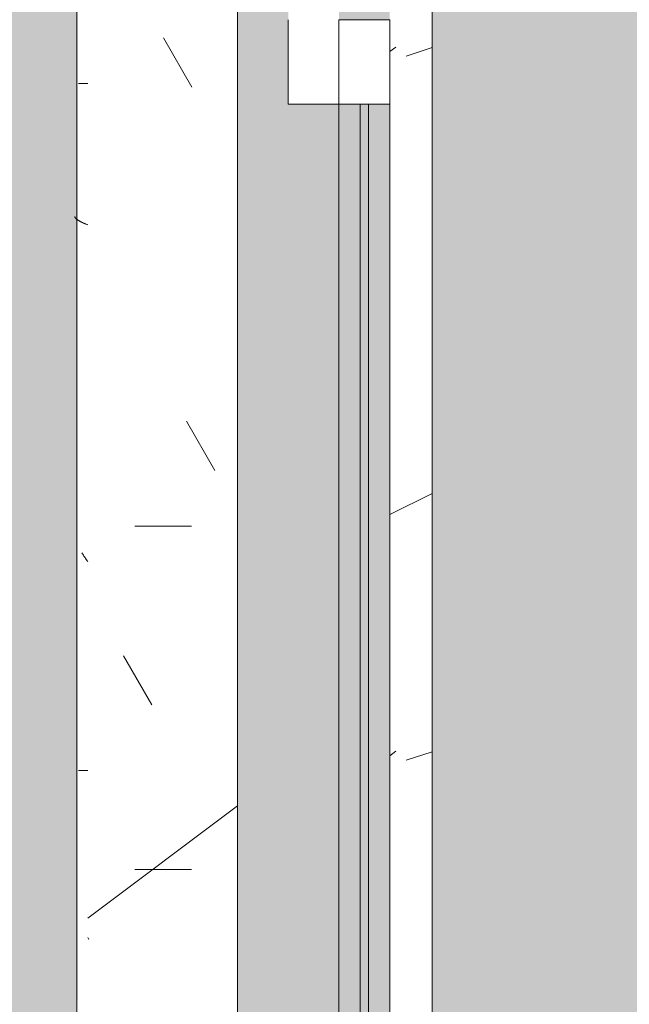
# Model space of a CAD drawing. Header units: millimetres. Extents: x 5980700 to 6194397, y -12939 to 2351883.
# Tile 23 of 124: x 6023785 to 6024145, y -138 to 444. Entities that reach past the tile are written whole.
import ezdxf

# ---------------------------------------------------------------- set-up
doc = ezdxf.new("R2010")
doc.units = ezdxf.units.MM
for name, color, linetype, lineweight in [('A-DOOR-FRAM', 31, 'Continuous', 18), ('A-DOOR-GLAZ', 31, 'Continuous', 9), ('A-FLOR-PATT', 8, 'Continuous', 18), ('A-GLAZ', 151, 'Continuous', 9), ('A-GLAZ-SILL', 1, 'Continuous', 9), ('A-WALL', 113, 'Continuous', 18), ('A-WALL-PATT', 111, 'Continuous', 25)]:
    doc.layers.add(name, color=color, linetype=linetype, lineweight=lineweight)
pattern_1 = [(315, (245.842, -16549.116), (449.0128060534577, 449.0128060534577), []), (315, (245.842, -16707.866), (898.0256121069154, 0), []), (315, (245.842, -16390.366), (898.0256121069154, 0), [])]

# ---------------------------------------------------------------- blocks, each defined once
blk = doc.blocks.new('FX-HRT-JANELA_CORRER-4FLS - 270x190cm-4FLS-ALU-3_0cmFolha 5-V61-PLANTA DE CAIMENTO DE PISOS - TÉRREO')
at = {"layer": 'A-DOOR-FRAM', "lineweight": 5}
h = blk.add_hatch(color=251, dxfattribs=at)
h.paths.add_polyline_path([(49.9999999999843, -57.49999999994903), (49.9999999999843, -59.99999999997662), (639.9999999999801, -59.99999999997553), (639.9999999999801, -47.49999999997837), (49.9999999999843, -47.49999999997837)])
h.paths.add_polyline_path([(49.9999999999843, -77.49999999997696), (639.9999999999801, -77.49999999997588), (639.9999999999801, -64.99999999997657), (49.9999999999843, -64.99999999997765)])
at = {"layer": 'A-DOOR-GLAZ', "lineweight": 5}
h = blk.add_hatch(dxfattribs=at)
h.set_pattern_fill('FP_83', color=256, style=0, pattern_type=2)
h.set_pattern_definition(pattern_1)
h.paths.add_polyline_path([(640.0000000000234, -17.49999999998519), (640.0000000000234, -47.49999999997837), (690.000000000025, -47.49999999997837), (690.000000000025, -17.49999999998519)])
h.paths.add_polyline_path([(1280.000000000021, -17.49999999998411), (1280.000000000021, -47.49999999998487), (1329.999999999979, -47.49999999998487), (1329.999999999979, -17.49999999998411)])
blk.add_hatch(color=255, dxfattribs=at).paths.add_polyline_path([(49.9999999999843, -59.99999999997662), (49.9999999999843, -64.99999999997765), (639.9999999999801, -64.99999999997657), (639.9999999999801, -59.99999999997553), (322.2193013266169, -59.99999999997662)])
at = {"layer": 'A-GLAZ', "lineweight": 5}
h = blk.add_hatch(color=251, dxfattribs=at)
h.paths.add_polyline_path([(-1329.999999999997, -17.49999999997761), (-639.9999999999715, -17.49999999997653), (-640.0000000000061, -47.49999999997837), (640.0000000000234, -47.49999999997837), (640.0000000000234, -17.49999999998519), (1329.999999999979, -17.49999999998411), (1329.999999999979, 12.50000000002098), (-1329.999999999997, 12.50000000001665), (-1329.999999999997, -5.501040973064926)])
h.paths.add_polyline_path([(-1329.999999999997, -76.35185185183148), (-1329.999999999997, -77.49999999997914), (-690.000000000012, -77.49999999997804), (-689.9999999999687, -47.49999999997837), (-1329.999999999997, -47.49999999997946), (-1329.999999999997, -57.49999999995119)])
h.paths.add_polyline_path([(689.9999999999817, -77.49999999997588), (1329.999999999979, -77.49999999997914), (1329.999999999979, -47.49999999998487), (690.000000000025, -47.49999999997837), (689.9999999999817, -64.99999999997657)])
h = blk.add_hatch(dxfattribs=at)
h.set_pattern_fill('FP_83', color=256, style=0, pattern_type=2)
h.set_pattern_definition(pattern_1)
h.paths.add_polyline_path([(-1.299440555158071e-11, -47.49999999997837), (-1.299440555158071e-11, -77.49999999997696), (12.49999999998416, -77.49999999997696), (12.49999999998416, -72.49999999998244), (37.49999999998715, -72.49999999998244), (37.49999999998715, -77.49999999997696), (49.9999999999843, -77.49999999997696), (49.9999999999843, -47.49999999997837)])
h.paths.add_polyline_path([(639.9999999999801, -57.49999999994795), (639.9999999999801, -77.49999999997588), (689.9999999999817, -77.49999999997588), (690.000000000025, -47.49999999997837), (639.9999999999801, -47.49999999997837)])
at = {"layer": 'A-DOOR-FRAM', "color": 250, "lineweight": 5}
for p, q in [((690.0000000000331, -17.50000000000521), (640.0000000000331, -17.50000000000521)), ((640.0000000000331, -17.50000000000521), (640.0000000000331, -47.50000000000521)), ((639.9999999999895, -77.49999999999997), (639.9999999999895, -47.49999999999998)), ((640.0000000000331, -47.50000000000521), (690.0000000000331, -47.50000000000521)), ((689.9999999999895, -47.49999999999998), (689.9999999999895, -77.49999999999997)), ((689.9999999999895, -77.49999999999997), (639.9999999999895, -77.49999999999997))]:
    blk.add_line(p, q, dxfattribs=at)
at = {"layer": 'A-DOOR-FRAM', "color": 90, "lineweight": 5}
for p, q in [((49.99999999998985, -47.49999999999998), (639.9999999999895, -47.49999999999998)), ((639.9999999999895, -77.49999999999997), (49.99999999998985, -77.49999999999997))]:
    blk.add_line(p, q, dxfattribs=at)
at = {"layer": 'A-DOOR-GLAZ', "color": 250, "lineweight": 5}
for p, q in [((49.99999999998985, -59.99999999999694), (639.9999999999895, -59.99999999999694)), ((639.9999999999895, -59.99999999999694), (639.9999999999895, -64.99999999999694)), ((639.9999999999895, -64.99999999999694), (49.99999999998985, -64.99999999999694))]:
    blk.add_line(p, q, dxfattribs=at)
at = {"layer": 'A-GLAZ', "color": 90, "lineweight": 5}
blk.add_line((1329.999999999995, 12.49999999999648), (-1330.000000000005, 12.49999999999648), dxfattribs=at)
blk = doc.blocks.new('FP_63-PLANTA DE CAIMENTO DE PISOS - TÉRREO')
at = {"layer": 'A-GLAZ-SILL', "color": 90, "lineweight": 5}
blk.add_line((1374.999999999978, 107.4999999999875), (-1375.000000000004, 107.4999999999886), dxfattribs=at)
at = {"layer": 'A-GLAZ-SILL', "lineweight": 5}
for p, q in [((245.841794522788, 100.9916647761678), (245.8417945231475, 106.4169462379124)), ((570.3716497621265, 104.9124589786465), (570.2469754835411, 104.6569732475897)), ((570.4963240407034, 105.1621904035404), (570.3716497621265, 104.9124589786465)), ((570.6209983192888, 105.4058010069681), (570.4963240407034, 105.1621904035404)), ((570.7456725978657, 105.6429332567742), (570.6209983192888, 105.4058010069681)), ((570.8703468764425, 105.8732391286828), (570.7456725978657, 105.6429332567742)), ((570.995021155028, 106.0963806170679), (570.8703468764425, 105.8732391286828)), ((571.1196954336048, 106.3120302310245), (570.995021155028, 106.0963806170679)), ((571.2443697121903, 106.5198714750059), (571.1196954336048, 106.3120302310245)), ((571.3690439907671, 106.7195993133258), (571.2443697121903, 106.5198714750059)), ((571.4937182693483, 106.9109206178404), (571.3690439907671, 106.7195993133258)), ((571.6183925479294, 107.0935545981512), (571.4937182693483, 106.9109206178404)), ((571.7430668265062, 107.2672332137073), (571.6183925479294, 107.0935545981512)), ((571.8677411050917, 107.4317015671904), (571.7430668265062, 107.2672332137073)), ((571.9924153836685, 107.5867182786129), (571.8677411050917, 107.4317015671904)), ((572.1170896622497, 107.7320558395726), (571.9924153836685, 107.5867182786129)), ((572.2417639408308, 107.8675009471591), (572.1170896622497, 107.7320558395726)), ((572.3664382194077, 107.9928548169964), (572.2417639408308, 107.8675009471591)), ((572.4911124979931, 108.1079334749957), (572.3664382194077, 107.9928548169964)), ((572.61578677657, 108.2125680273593), (572.4911124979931, 108.1079334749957)), ((572.7404610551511, 108.3066049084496), (572.61578677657, 108.2125680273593)), ((572.8651353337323, 108.3899061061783), (572.7404610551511, 108.3066049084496)), ((572.9898096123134, 108.4623493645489), (572.8651353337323, 108.3899061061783)), ((573.1144838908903, 108.5238283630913), (572.9898096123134, 108.4623493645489)), ((573.2391581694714, 108.5742528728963), (573.1144838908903, 108.5238283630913)), ((573.3638324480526, 108.6135488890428), (573.2391581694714, 108.5742528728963)), ((573.4885067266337, 108.6416587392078), (573.3638324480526, 108.6135488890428)), ((573.6131810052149, 108.6585411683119), (573.4885067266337, 108.6416587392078)), ((652.2417945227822, 100.9916647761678), (652.2417945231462, 106.4169462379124)), ((369.6200069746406, 101.1409611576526), (369.4006406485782, 100.9916647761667)), ((369.8393733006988, 101.2902010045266), (369.6200069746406, 101.1409611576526)), ((370.0587396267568, 101.439327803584), (369.8393733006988, 101.2902010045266)), ((370.2781059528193, 101.5882850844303), (370.0587396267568, 101.439327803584)), ((370.4974722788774, 101.7370164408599), (370.2781059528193, 101.5882850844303)), ((370.7168386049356, 101.8854655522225), (370.4974722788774, 101.7370164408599)), ((370.936204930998, 102.0335762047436), (370.7168386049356, 101.8854655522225)), ((371.1555712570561, 102.1812923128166), (370.936204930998, 102.0335762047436)), ((371.3749375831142, 102.3285579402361), (371.1555712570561, 102.1812923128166)), ((371.5943039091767, 102.475317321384), (371.3749375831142, 102.3285579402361)), ((371.8136702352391, 102.6215148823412), (371.5943039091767, 102.475317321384)), ((372.0330365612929, 102.7670952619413), (371.8136702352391, 102.6215148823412)), ((372.2524028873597, 102.9120033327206), (372.0330365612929, 102.7670952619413)), ((372.4717692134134, 103.0561842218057), (372.2524028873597, 102.9120033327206)), ((372.6911355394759, 103.1995833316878), (372.4717692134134, 103.0561842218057)), ((372.910501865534, 103.3421463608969), (372.6911355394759, 103.1995833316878)), ((373.1298681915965, 103.4838193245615), (372.910501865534, 103.3421463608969)), ((373.3492345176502, 103.6245485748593), (373.1298681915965, 103.4838193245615)), ((373.568600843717, 103.7642808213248), (373.3492345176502, 103.6245485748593)), ((373.7879671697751, 103.9029631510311), (373.568600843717, 103.7642808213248)), ((374.0073334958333, 104.0405430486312), (373.7879671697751, 103.9029631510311)), ((374.2266998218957, 104.1769684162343), (374.0073334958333, 104.0405430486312)), ((374.4460661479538, 104.312187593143), (374.2266998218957, 104.1769684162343)), ((374.6654324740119, 104.4461493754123), (374.4460661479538, 104.312187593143)), ((568.7508841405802, 101.2855427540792), (568.626209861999, 100.9916647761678)), ((568.8755584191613, 101.5789894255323), (568.7508841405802, 101.2855427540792)), ((569.0002326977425, 101.8715741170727), (568.8755584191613, 101.5789894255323)), ((569.1249069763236, 102.1628674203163), (569.0002326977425, 101.8715741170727)), ((569.2495812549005, 102.452441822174), (569.1249069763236, 102.1628674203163)), ((569.3742555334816, 102.7398723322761), (569.2495812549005, 102.452441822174)), ((569.4989298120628, 103.0247371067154), (569.3742555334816, 102.7398723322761)), ((569.6236040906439, 103.3066180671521), (569.4989298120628, 103.0247371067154)), ((569.7482783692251, 103.5851015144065), (569.6236040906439, 103.3066180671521)), ((569.8729526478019, 103.8597787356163), (569.7482783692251, 103.5851015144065)), ((569.9976269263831, 104.1302466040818), (569.8729526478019, 103.8597787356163)), ((570.1223012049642, 104.3961081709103), (569.9976269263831, 104.1302466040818)), ((570.2469754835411, 104.6569732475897), (570.1223012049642, 104.3961081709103))]:
    blk.add_line(p, q, dxfattribs=at)
blk = doc.blocks.new('CC_PEITORIL - PEITORIL-V62-PLANTA DE CAIMENTO DE PISOS - TÉRREO')
at = {"layer": 'A-GLAZ-SILL', "lineweight": 5}
h = blk.add_hatch(dxfattribs=at)
h.set_pattern_fill('FP_84', color=256, style=0, pattern_type=2)
h.set_pattern_definition([(270, (245.842, -16549.116), (101.6, -406.4), [33.528, -271.272, 33.528, -271.272, -1625.6]), (270, (245.842, -16549.116), (101.6, -406.4), [-609.6, 33.528, -576.072, 33.528, -271.272, -711.2]), (270, (245.842, -16549.116), (101.6, -406.4), [-1524, 33.528, -169.672, 33.528, -474.472]), (29.99999999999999, (296.642, -16701.516), (301.1527240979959, 291.1881810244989), [33.528, -271.272, 33.528, -271.272, -1625.6]), (29.99999999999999, (296.642, -16701.516), (301.1527240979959, 291.1881810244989), [-609.6, 33.528, -576.072, 33.528, -271.272, -711.2]), (29.99999999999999, (296.642, -16701.516), (301.1527240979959, 291.1881810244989), [-1524, 33.528, -169.672, 33.528, -474.472]), (150, (499.842, -16752.316), (-402.7527240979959, 115.211818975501), [33.528, -271.272, 33.528, -271.272, -1625.6]), (150, (499.842, -16752.316), (-402.7527240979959, 115.211818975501), [-609.6, 33.528, -576.072, 33.528, -271.272, -711.2]), (150, (499.842, -16752.316), (-402.7527240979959, 115.211818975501), [-1524, 33.528, -169.672, 33.528, -474.472])])
h.paths.add_polyline_path([(-1375.000000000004, 77.50000000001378), (-1350.000000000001, 77.50000000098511), (-1350.000000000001, 12.50000000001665), (1349.999999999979, 12.50000000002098), (1349.999999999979, 77.50000000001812), (1374.999999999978, 77.50000000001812), (1374.999999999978, 100.9916647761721), (-1375.000000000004, 100.9916647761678)])
h = blk.add_hatch(dxfattribs=at)
h.set_pattern_fill('FP_85', color=256, style=0, pattern_type=2)
h.set_pattern_definition([(126.87, (1833.342, -17184.116), (3175.008507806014, -4762.494328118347), [793.75, -7143.75]), (116.565, (1357.092, -18136.616), (-1587.499067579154, 1587.501456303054), [1774.879, -1774.879]), (108.435, (563.342, -18136.616), (-1587.502903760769, 3174.997452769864), [1004.024, -4016.092])])
h.paths.add_polyline_path([(-1375.000000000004, 77.50000000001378), (-1350.000000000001, 77.50000000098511), (-1350.000000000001, 12.50000000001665), (1349.999999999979, 12.50000000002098), (1349.999999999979, 77.50000000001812), (1374.999999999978, 77.50000000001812), (1374.999999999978, 100.9916647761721), (-1375.000000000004, 100.9916647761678)])
at = {"layer": 'A-GLAZ', "color": 90, "lineweight": 5}
blk.add_blockref('FP_63-PLANTA DE CAIMENTO DE PISOS - TÉRREO', (0, 0), dxfattribs=at)
blk = doc.blocks.new('BE-PMSa-MOD-ARQ-CONEXAODOFUTURO-EX-000-R_rvt-1-PLANTA DE CAIMENTO DE PISOS - TÉRREO')
at = {"layer": 'A-FLOR-PATT', "lineweight": 5}
h = blk.add_hatch(dxfattribs=at)
h.set_pattern_fill('FP_2', color=135, style=0, pattern_type=2)
h.set_pattern_definition([(0, (0, 0), (812.8, 203.2), [33.528, -576.072, 33.528, -576.072, -3251.2]), (0, (0, 0), (812.8, 203.2), [-1219.2, 33.528, -1185.672, 33.528, -576.072, -1422.4]), (0, (0, 0), (812.8, 203.2), [-3048, 33.528, -372.872, 33.528, -982.472]), (120, (304.8, 101.6), (-582.3763620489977, 602.3054481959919), [33.52799999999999, -576.0719999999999, 33.52799999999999, -576.0719999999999, -3251.199999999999]), (120, (304.8, 101.6), (-582.3763620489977, 602.3054481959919), [-1219.2, 33.52799999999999, -1185.672, 33.52799999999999, -576.0719999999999, -1422.4]), (120, (304.8, 101.6), (-582.3763620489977, 602.3054481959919), [-3048, 33.52799999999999, -372.8719999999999, 33.52799999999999, -982.4719999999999]), (240, (406.4, 508), (-230.4236379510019, -805.5054481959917), [33.528, -576.072, 33.528, -576.072, -3251.2]), (240, (406.4, 508), (-230.4236379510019, -805.5054481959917), [-1219.2, 33.528, -1185.672, 33.528, -576.072, -1422.4]), (240, (406.4, 508), (-230.4236379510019, -805.5054481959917), [-3048, 33.528, -372.872, 33.528, -982.472])])
h.paths.add_polyline_path([(13153.13200708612, -10125.84100563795), (14705.38782324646, -10125.84100563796), (14705.38782324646, -9779.8857164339), (14699.38782324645, -9779.8857164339), (14699.38782324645, -9763.237570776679), (14681.68558745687, -9763.757413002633), (14670.96395493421, -9768.482704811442), (14665.88782324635, -9780.73757077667), (14665.88782324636, -9856.278958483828), (14670.73620676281, -9865.0681674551), (14677.45883342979, -9868.493127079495), (14678.38782324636, -9869.242380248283), (14678.38782324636, -9881.040871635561), (14674.1436913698, -9882.10035906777), (14663.09686027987, -9878.012306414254), (14654.48340806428, -9869.156476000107), (14652.0250349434, -9859.981702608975), (14651.89263271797, -9855.73757077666), (14650.88782324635, -9855.73757077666), (14651.89263271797, -9780.73757077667), (14653.73085252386, -9770.127241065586), (14655.24199762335, -9764.487570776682), (14667.13782324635, -9752.591745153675), (14683.38782324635, -9748.23757077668), (14699.38782324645, -9748.23757077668), (14699.38782324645, -9731.589425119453), (14705.38782324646, -9731.589425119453), (14705.38782324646, -9705.737570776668), (14755.38782324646, -9705.737570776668), (14755.38782324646, -9754.737570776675), (14795.38782324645, -9754.737570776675), (14796.02424042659, -9756.737570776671), (14812.38782324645, -9756.737570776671), (14811.36426821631, -9815.737570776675), (14810.34779546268, -9815.737570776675), (14811.47778338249, -9818.171971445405), (14811.43015556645, -9819.291362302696), (14811.44856252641, -9820.918341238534), (14827.38782324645, -9827.197475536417), (14827.38782324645, -10125.84100563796), (21231.38515489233, -10125.84100563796), (21231.38515489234, 5919.158994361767), (12003.88515489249, 5918.472013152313), (12003.8851548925, 5447.158205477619), (12268.88333741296, 5447.158205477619), (12268.88333741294, 4674.158994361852), (15653.88333741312, 4674.158994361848), (15653.88333741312, 5447.158205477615), (15923.88333741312, 5447.15820547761), (15923.88333741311, 4674.158994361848), (19999.38682609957, 4674.158994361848), (19999.38682609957, 5447.158205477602), (20269.38682609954, 5447.158205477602), (20269.38682609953, 4280.731645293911), (20299.38682609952, 4280.731645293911), (20298.51487451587, 1530.731645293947), (20269.38682609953, 1530.731645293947), (20269.38682609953, 1143.558994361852), (20299.38682609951, 1143.558994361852), (20298.51487451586, -1606.441005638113), (20269.38682609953, -1606.441005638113), (20269.38682609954, -2040.191005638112), (20299.38682609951, -2040.191005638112), (20298.51487451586, -4790.191005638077), (20269.38682609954, -4790.191005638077), (20269.38682609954, -5273.941005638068), (20299.38682609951, -5273.941005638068), (20298.51487451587, -8023.941005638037), (20269.38682609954, -8023.941005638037), (20269.38682609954, -9308.841005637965), (19999.38682609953, -9308.841005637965), (19999.38682609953, -8513.841794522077), (19913.38333741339, -8513.841794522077), (19913.38333741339, -8347.825683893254), (19635.38599049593, -8347.825683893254), (19635.38599049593, -8377.825683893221), (16285.38599049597, -8376.953732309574), (16285.38599049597, -8347.825683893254), (15971.88333741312, -8347.825683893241), (15971.88333741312, -8513.84179452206), (15921.38515489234, -8513.84179452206), (15921.38515489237, -9312.594001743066), (15651.38515489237, -9312.594001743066), (15651.3851548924, -8513.84179452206), (15603.38515489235, -8513.841794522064), (15603.38515489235, -8377.825683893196), (12316.88333741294, -8377.82568389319), (12316.88333741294, -8513.841794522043), (12268.88333741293, -8513.841794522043), (12268.88333741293, -9312.59400174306), (11998.88333741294, -9312.59400174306), (11998.88333741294, -8513.841794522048), (11950.88333741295, -8513.841794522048), (11950.88333741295, -8347.825683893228), (11867.63333741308, -8347.825683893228), (11867.63333741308, -8377.82568389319), (8517.633337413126, -8376.953732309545), (8517.633337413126, -8347.825683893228), (8434.383337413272, -8347.825683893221), (8434.383337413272, -8468.841794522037), (8419.38333741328, -8468.841794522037), (8419.38333741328, -8498.841794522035), (8434.383337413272, -8498.841794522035), (8434.383337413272, -8513.841794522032), (8386.383337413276, -8513.841794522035), (8386.383337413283, -9312.594001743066), (8116.383337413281, -9312.594001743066), (8116.383337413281, -9125.841005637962), (2121.38333741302, -9125.841005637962), (2121.38333741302, -9312.594001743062), (1851.383337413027, -9312.594001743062), (1851.383337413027, -9125.841005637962), (-4143.616662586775, -9125.841005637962), (-4143.616662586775, -9312.594001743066), (-4413.616662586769, -9312.594001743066), (-4413.616662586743, -8513.841794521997), (-4461.61666258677, -8513.841794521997), (-4461.61666258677, -8498.841794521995), (-4446.616662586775, -8498.841794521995), (-4446.616662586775, -8468.841794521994), (-4461.61666258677, -8468.841794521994), (-4461.61666258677, -8347.825683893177), (-4547.366662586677, -8347.825683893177), (-4547.366662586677, -8377.825683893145), (-7897.36666258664, -8376.953732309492), (-7897.36666258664, -8347.825683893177), (-7983.116662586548, -8347.825683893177), (-7983.116662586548, -8513.841794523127), (-8031.114845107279, -8513.841794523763), (-8031.114845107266, -9308.841005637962), (-8301.114845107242, -9308.841005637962), (-8301.114845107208, -8513.84179452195), (-8349.116662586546, -8513.841794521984), (-8349.116662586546, -8347.825683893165), (-8354.864845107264, -8347.825683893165), (-8354.864845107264, -8377.825683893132), (-11704.86484510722, -8376.953732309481), (-11704.86484510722, -8347.825683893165), (-11710.61666258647, -8347.825683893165), (-11710.61666258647, -8513.841794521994), (-11758.61484510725, -8513.841794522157), (-11758.61484510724, -9308.841005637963), (-12028.61484510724, -9308.841005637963), (-12028.61484510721, -8513.841794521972), (-12076.61666258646, -8513.841794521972), (-12076.61666258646, -8347.825683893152), (-12498.61666258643, -8347.825683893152), (-12498.61666258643, -8377.82568389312), (-15848.61666258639, -8376.953732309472), (-15848.61666258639, -8347.825683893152), (-16270.61666258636, -8347.82568389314), (-16270.61666258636, -8513.841794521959), (-16356.6158860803, -8513.84179452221), (-16356.61588608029, -9308.841005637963), (-16626.61588608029, -9308.841005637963), (-16626.61588608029, -7987.079408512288), (-16656.61588608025, -7987.079408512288), (-16655.74393449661, -5237.079408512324), (-16626.61588608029, -5237.079408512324), (-16626.61588608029, -4803.341005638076), (-16656.61588608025, -4803.341005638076), (-16655.7439344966, -2053.341005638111), (-16626.61588608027, -2053.341005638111), (-16626.61588608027, -1620.841794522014), (-16656.61588608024, -1620.841794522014), (-16655.74393449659, 1129.158205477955), (-16626.61588608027, 1129.158205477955), (-16626.61588608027, 1534.158205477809), (-16656.61588608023, 1534.158205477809), (-16655.74393449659, 4284.158205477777), (-16626.61588608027, 4284.158205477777), (-16626.61588608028, 5479.158994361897), (-16356.61588608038, 5479.158994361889), (-16356.61588608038, 4674.158994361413), (-12028.61666258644, 4674.158994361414), (-12028.61666258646, 5447.158205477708), (-11733.61666258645, 5446.941285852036), (-11733.61666258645, 4674.158994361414), (-8301.114845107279, 4674.158994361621), (-8301.114845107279, 5447.158205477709), (-8031.114845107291, 5447.158205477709), (-8031.114845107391, 5919.158994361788), (-17588.61484510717, 5919.158994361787), (-17588.6148451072, -10125.84100563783), (8442.166919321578, -10125.84100563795)])
h.paths.add_polyline_path([(14664.88301377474, -9780.73757077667), (14665.63226694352, -9779.779781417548), (14664.44050548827, -9775.73581322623)])
h.paths.add_polyline_path([(-16089.6590788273, -8758.10531785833), (-16115.54098333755, -8754.697900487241), (-16139.6590788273, -8744.707858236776), (-16160.36975694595, -8728.815995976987), (-16176.26161920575, -8708.105317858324), (-16186.2516614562, -8683.987222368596), (-16189.6590788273, -8658.105317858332), (-16186.2516614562, -8632.223413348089), (-16176.26161920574, -8608.105317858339), (-16160.36975694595, -8587.39463973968), (-16139.6590788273, -8571.502777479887), (-16115.54098333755, -8561.512735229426), (-16089.6590788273, -8558.105317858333), (-16063.77717431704, -8561.512735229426), (-16039.65907882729, -8571.502777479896), (-16018.94840070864, -8587.394639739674), (-16003.05653844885, -8608.105317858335), (-15993.06649619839, -8632.22341334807), (-15989.6590788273, -8658.105317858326), (-15993.06649619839, -8683.987222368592), (-16003.05653844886, -8708.10531785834), (-16018.94840070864, -8728.815995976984), (-16039.65907882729, -8744.707858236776), (-16063.77717431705, -8754.697900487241)])
h.paths.add_polyline_path([(19732.71217533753, -8754.668450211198), (19706.83027082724, -8751.260990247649), (19682.71217533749, -8741.270823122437), (19660.00862136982, -8722.781563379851), (19646.10963495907, -8704.667825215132), (19636.11959270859, -8680.54942825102), (19632.71217533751, -8648.664394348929), (19632.71217533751, -8622.782813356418), (19636.11959270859, -8596.901232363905), (19646.10963495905, -8572.783438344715), (19662.00149721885, -8552.073019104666), (19682.71217533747, -8536.181355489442), (19706.83027082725, -8526.191438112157), (19732.7121753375, -8522.784063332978), (19758.59407984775, -8526.191438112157), (19782.71217533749, -8536.181355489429), (19803.42285345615, -8552.073019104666), (19819.31471571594, -8572.783438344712), (19829.30475796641, -8596.901232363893), (19832.7121753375, -8628.39034617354), (19832.7121753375, -8654.66720021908), (19827.88084468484, -8683.987101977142), (19816.67739151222, -8708.104895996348), (19803.42285345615, -8725.378762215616), (19782.71217533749, -8741.27082312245), (19758.59407984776, -8751.260990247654)])
h.paths.add_polyline_path([(15648.38515489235, -8468.841794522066), (15650.88333741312, -8468.841794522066), (15650.88333741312, -8347.825683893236), (15648.38515489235, -8347.825683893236), (15648.38515489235, -8375.919436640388)])
h.paths.add_polyline_path([(-15957.766248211, 4689.65210732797), (-15964.016248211, 4691.326789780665), (-15966.60508297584, 4693.313272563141), (-15969.84032103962, 4698.916869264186), (-15969.84032103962, 4705.387345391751), (-15966.60508297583, 4710.990942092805), (-15961.00148627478, 4714.226180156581), (-15954.53101014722, 4714.226180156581), (-15948.92741344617, 4710.990942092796), (-15945.69217538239, 4705.387345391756), (-15945.69217538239, 4698.916869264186), (-15948.92741344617, 4693.313272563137), (-15954.53101014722, 4690.078034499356)])
h.paths.add_polyline_path([(19572.98503538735, 4699.192323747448), (19566.73503538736, 4700.867006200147), (19564.14620062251, 4702.853488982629), (19560.91096255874, 4708.45708568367), (19560.91096255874, 4714.927561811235), (19564.14620062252, 4720.531158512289), (19569.74979732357, 4723.766396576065), (19576.22027345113, 4723.766396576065), (19581.82387015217, 4720.53115851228), (19585.05910821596, 4714.927561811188), (19585.05910821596, 4708.457085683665), (19581.82387015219, 4702.853488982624), (19576.22027345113, 4699.618250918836)])
h.paths.add_polyline_path([(19732.7121753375, 4730.240264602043), (19706.83027082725, 4733.647681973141), (19682.7121753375, 4743.637724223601), (19662.00149721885, 4759.529586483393), (19646.10963495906, 4780.240264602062), (19636.11959270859, 4804.358360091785), (19632.71217533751, 4830.240264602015), (19636.11959270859, 4856.122169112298), (19646.10963495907, 4880.240264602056), (19662.00149721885, 4900.950942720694), (19682.7121753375, 4916.84280498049), (19706.83027082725, 4926.832847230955), (19732.7121753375, 4930.240264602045), (19758.59407984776, 4926.832847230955), (19782.71217533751, 4916.842804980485), (19803.42285345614, 4900.950942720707), (19819.31471571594, 4880.240264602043), (19829.30475796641, 4856.122169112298), (19832.7121753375, 4830.24026460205), (19829.30475796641, 4804.358360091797), (19819.31471571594, 4780.240264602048), (19803.42285345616, 4759.529586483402), (19782.71217533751, 4743.63772422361), (19758.59407984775, 4733.647681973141)])
h.paths.add_polyline_path([(-16089.6590788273, 4736.408178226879), (-16115.54098333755, 4739.815595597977), (-16139.6590788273, 4749.805637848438), (-16160.36975694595, 4765.697500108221), (-16176.26161920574, 4786.408178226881), (-16186.2516614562, 4810.526273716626), (-16189.6590788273, 4836.408178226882), (-16186.2516614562, 4862.29008273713), (-16176.26161920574, 4886.408178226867), (-16160.36975694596, 4907.118856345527), (-16139.6590788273, 4923.010718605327), (-16115.54098333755, 4933.000760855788), (-16089.6590788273, 4936.408178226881), (-16063.77717431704, 4933.000760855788), (-16039.6590788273, 4923.010718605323), (-16018.94840070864, 4907.118856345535), (-16003.05653844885, 4886.408178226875), (-15993.06649619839, 4862.29008273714), (-15989.6590788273, 4836.408178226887), (-15993.06649619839, 4810.526273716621), (-16003.05653844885, 4786.408178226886), (-16018.94840070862, 4765.697500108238), (-16039.6590788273, 4749.805637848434), (-16063.77717431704, 4739.815595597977)])
h = blk.add_hatch(dxfattribs=at)
h.set_pattern_fill('FP_109', color=133, style=0, pattern_type=2)
h.set_pattern_definition([(49.99999999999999, (0, 0), (182.184668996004, -15.93908553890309), [19.05, -209.55]), (355, (0, 0), (-35.24242749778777, 191.0566080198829), [15.24, -167.64]), (100.451, (15.182, -1.328), (146.9425016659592, 175.1166878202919), [16.19, -178.09]), (46.184, (0, 50.8), (271.0788941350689, -42.04327417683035), [28.575, -314.325]), (96.636, (22.59, 47.297), (237.4025071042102, 247.4272132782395), [24.285, -267.135]), (351.184, (0, 50.8), (237.404605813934, 247.4251178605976), [22.86, -251.46]), (21, (25.4, 38.1), (151.6148798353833, -102.2655185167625), [19.05, -209.55]), (326, (25.4, 38.1), (61.80235996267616, 184.1877424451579), [15.24, -167.64]), (71.45100000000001, (38.035, 29.578), (213.4170626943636, 81.92136778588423), [16.19, -178.09]), (37.50000000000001, (0, 0), (3.08832282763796, 84.55507579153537), [8.382, -157.226, 8.382, -161.798, -168.275]), (37.50000000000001, (0, 0), (3.08832282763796, 84.55507579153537), [-335.788, 8.382, -159.893]), (7.499999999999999, (0, 0), (66.81943811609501, 100.1807470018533), [8.382, -88.646, 8.382, -153.416, -64.135]), (7.499999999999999, (0, 0), (66.81943811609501, 100.1807470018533), [-258.826, 8.382, -55.753]), (327.5, (-56.642, 0), (135.5904877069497, -5.7289126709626), [8.382, -55.118, 8.382, -189.738, -262.89]), (327.5, (-56.642, 0), (135.5904877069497, -5.7289126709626), [-261.62, 8.382, -254.508]), (317.5, (-82.042, 0), (148.1288864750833, 25.42676126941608), [8.382, -74.168, 8.382, -123.19, -186.69]), (317.5, (-82.042, 0), (148.1288864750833, 25.42676126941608), [-214.122, 8.382, -178.308])])
h.paths.add_polyline_path([(-4441.627696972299, -8177.825683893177), (-4441.627696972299, -8167.82568389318), (-4451.627696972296, -8167.82568389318), (-4451.627696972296, -8177.825683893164)])
h.paths.add_polyline_path([(20075.50989163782, -8167.825683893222), (20089.3868260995, -8167.825683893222), (20089.38682609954, -5194.841794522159), (19913.38333741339, -5194.841794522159), (19913.38333741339, -4838.84179452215), (20089.38682609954, -4838.841794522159), (20089.38682609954, -2003.841794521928), (19923.3833374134, -2003.841794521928), (19923.38333741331, -1915.841005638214), (15956.88333741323, -1915.841005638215), (15956.88333741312, -2008.841794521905), (15620.88333741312, -2008.841794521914), (15620.88333741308, -1915.841005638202), (12301.88333741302, -1915.841005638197), (12301.88333741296, -2008.841794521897), (11965.88333741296, -2008.84179452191), (11965.88333741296, -1915.841005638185), (9479.379702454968, -1915.841005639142), (9479.379702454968, -1900.841005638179), (8579.379702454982, -1900.841005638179), (8579.379702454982, -2050.841005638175), (11830.88333741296, -2050.841005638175), (11830.88333741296, -2143.841794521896), (12436.88333741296, -2143.841794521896), (12436.88333741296, -2050.84100563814), (15485.88333741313, -2050.841005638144), (15485.88333741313, -2143.841794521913), (16091.88333741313, -2143.841794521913), (16091.88333741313, -2050.841005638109), (19788.3833374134, -2050.841005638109), (19788.3833374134, -2138.841794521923), (19964.38682609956, -2138.841794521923), (19964.38682609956, -4713.841794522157), (19788.3833374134, -4713.841794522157), (19788.3833374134, -5319.841794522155), (19964.38682609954, -5319.841794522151), (19964.38682609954, -8042.825683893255), (8511.785154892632, -8042.825683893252), (8511.785154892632, -4063.84179452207), (8559.379702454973, -4063.841794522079), (8559.379702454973, -3457.84179452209), (8511.785154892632, -3457.84179452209), (8511.785154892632, -2770.84100563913), (8500.374635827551, -2770.84100563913), (8500.374635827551, -2640.841005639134), (8511.785154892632, -2640.841005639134), (8511.785154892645, -2138.841794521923), (8549.379702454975, -2138.826511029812), (8549.379702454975, -1900.841005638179), (8539.379702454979, -1900.841005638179), (8539.379702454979, -1915.841005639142), (8424.379702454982, -1915.841005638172), (8424.379702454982, -2003.841794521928), (8386.785154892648, -2003.841794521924), (8386.785154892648, -3582.841794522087), (8434.379702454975, -3582.841794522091), (8434.379702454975, -3938.841794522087), (8386.78515489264, -3938.841794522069), (8386.78515489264, -8167.825683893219), (19983.39944753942, -8167.825683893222)])
h.paths.add_polyline_path([(-4451.627696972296, -8167.82568389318), (-4451.627696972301, -1915.841005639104), (-4556.62769697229, -1915.841005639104), (-4556.62769697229, -1900.841005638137), (-4566.627696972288, -1900.841005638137), (-4566.627696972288, -2740.841005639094), (-4556.627696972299, -2740.841005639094), (-4556.627696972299, -2751.841005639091), (-4536.622630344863, -2751.841005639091), (-4536.622630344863, -2640.841005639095), (-4517.622630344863, -2640.841005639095), (-4517.622630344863, -2770.841005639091), (-4556.627696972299, -2770.841005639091), (-4556.627696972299, -2780.841005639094), (-4566.627696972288, -2780.841005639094), (-4566.627696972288, -2820.841005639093), (-4576.627696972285, -2820.841005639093), (-4576.627696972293, -8042.825683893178), (-16321.61588607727, -8042.825683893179), (-16321.61588608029, -5319.841794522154), (-16145.61666258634, -5319.841794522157), (-16145.61666258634, -4713.841794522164), (-16321.61588608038, -4713.841794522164), (-16321.61588608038, -2138.841794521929), (-16145.61666258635, -2138.841794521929), (-16145.61666258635, -2050.841005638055), (-12201.61666258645, -2050.841005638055), (-12201.61666258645, -2138.841794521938), (-11585.61666258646, -2138.841794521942), (-11585.61666258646, -2050.841005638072), (-8474.116662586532, -2050.841005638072), (-8474.116662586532, -2138.841794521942), (-7858.116662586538, -2138.841794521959), (-7858.116662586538, -2050.841005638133), (-4596.627696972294, -2049.966749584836), (-4596.627696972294, -1900.841005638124), (-5496.627696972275, -1900.841005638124), (-5496.627696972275, -1915.841005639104), (-7993.116662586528, -1915.841005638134), (-7993.116662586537, -2003.841794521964), (-8339.116662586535, -2003.841794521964), (-8339.116662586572, -1915.841005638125), (-11720.6166625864, -1915.841005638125), (-11720.61666258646, -2003.841794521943), (-12066.61666258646, -2003.841794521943), (-12066.61666258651, -1915.841005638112), (-16280.61666258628, -1915.841005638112), (-16280.61666258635, -2003.84179452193), (-16446.61588608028, -2003.84179452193), (-16446.61588608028, -4838.841794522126), (-16270.61666258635, -4838.841794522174), (-16270.61666258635, -5194.841794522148), (-16446.61588608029, -5194.841794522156), (-16446.61588608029, -8167.825683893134), (-4512.987072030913, -8167.825683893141)])
h.paths.add_polyline_path([(-6183.614845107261, -327.1176804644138), (-6183.612822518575, -327.1195872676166), (-6151.433903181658, -327.1195872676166)])
h.paths.add_polyline_path([(-6183.614845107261, -1157.117680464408), (-6183.612822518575, -1157.119587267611), (-6174.673446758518, -1157.119587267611)])
h.paths.add_polyline_path([(9914.343509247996, -1770.841005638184), (10006.38515489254, -1770.841005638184), (10006.38515489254, -14.61798700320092), (9529.379702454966, -14.61798700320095), (9529.379702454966, -29.61798700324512), (9479.379702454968, -29.61798700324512), (9479.379702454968, -14.61798700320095), (8539.379702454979, -14.617987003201), (8539.379702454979, -29.61798700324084), (8489.37970245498, -28.80444696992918), (8489.37970245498, -14.617987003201), (-2271.114845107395, -14.6179870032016), (-2271.114845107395, -29.61036006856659), (-2321.114845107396, -29.61036006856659), (-2321.114845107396, -14.6179870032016), (-3061.11484510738, -14.61798700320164), (-3061.11484510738, -29.6103600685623), (-3111.114845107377, -29.61036006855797), (-3111.114845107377, -14.61798700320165), (-3280.616662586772, -14.61798700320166), (-3280.616662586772, -29.61036006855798), (-3330.616662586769, -29.61036006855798), (-3330.616662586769, -14.61798700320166), (-4070.616662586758, -14.6179870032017), (-4070.616662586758, -29.61036006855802), (-4120.616662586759, -29.61036006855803), (-4120.616662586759, -14.6179870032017), (-4506.627696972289, -14.61798700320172), (-4506.627696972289, -29.61036006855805), (-4556.62769697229, -29.61036006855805), (-4556.62769697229, -14.61798700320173), (-5496.627696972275, -14.61798700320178), (-5496.627696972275, -29.61036006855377), (-5546.627696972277, -29.61036006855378), (-5546.627696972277, -14.61798700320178), (-6183.614845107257, -14.61798700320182), (-6183.614845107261, -1770.841005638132), (-5546.627696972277, -1770.841005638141), (-5546.627696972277, -1755.841005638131), (-5496.627696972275, -1755.841005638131), (-5496.627696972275, -1770.841005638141), (-4556.62769697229, -1770.841005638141), (-4556.62769697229, -1755.841005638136), (-4506.627696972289, -1755.841005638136), (-4506.627696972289, -1770.841005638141), (-4436.616662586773, -1770.841005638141), (-4436.616662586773, -1682.841794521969), (-4120.616662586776, -1682.841794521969), (-4120.616662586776, -1770.841005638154), (-1313.614873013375, -1770.841005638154), (-1313.614873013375, -1755.841005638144), (-1243.614873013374, -1755.841005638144), (-1243.614873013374, -1770.841005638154), (-403.6148730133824, -1770.841005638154), (-403.6148730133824, -1755.841005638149), (-333.6148730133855, -1755.841005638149), (-333.6148730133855, -1770.841005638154), (748.3833374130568, -1770.841005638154), (748.3833374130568, -1755.841005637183), (818.3833374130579, -1755.841005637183), (818.3833374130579, -1770.841005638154), (1678.38333741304, -1770.841005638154), (1678.38333741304, -1620.841005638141), (-3970.61666258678, -1620.841005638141), (-3970.61666258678, -1532.841794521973), (-4586.616662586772, -1532.841794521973), (-4586.616662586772, -1620.841005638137), (-6033.61484510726, -1620.841005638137), (-6033.61484510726, -164.6179870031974), (9856.385154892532, -164.6179870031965), (9856.385154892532, -1620.841005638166), (8559.379702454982, -1620.841005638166), (8559.379702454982, -1532.841794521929), (7943.379702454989, -1532.841794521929), (7943.379702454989, -1620.841005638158), (2294.383337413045, -1620.970226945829), (2294.383337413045, -1770.841005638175), (3154.383337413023, -1770.841005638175), (3154.383337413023, -1755.841005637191), (3224.383337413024, -1755.841005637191), (3224.383337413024, -1770.841005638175), (4236.385126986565, -1770.841005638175), (4236.385126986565, -1755.841005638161), (4306.385126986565, -1755.841005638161), (4306.385126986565, -1770.841005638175), (5146.385126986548, -1770.841005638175), (5146.385126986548, -1755.841005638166), (5216.38512698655, -1755.841005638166), (5216.38512698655, -1770.841005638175), (8093.379702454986, -1770.841005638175), (8093.379702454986, -1682.841794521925), (8409.379702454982, -1682.841794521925), (8409.379702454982, -1770.841005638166), (8489.37970245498, -1770.841005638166), (8489.37970245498, -1755.841005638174), (8539.379702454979, -1755.841005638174), (8539.379702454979, -1770.841005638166), (9479.379702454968, -1770.841005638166), (9479.379702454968, -1755.841005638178), (9529.379702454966, -1755.841005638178), (9529.379702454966, -1770.841005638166), (9856.385154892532, -1770.841005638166)])
h.paths.add_polyline_path([(2264.383337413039, -1770.841005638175), (2264.383337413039, -1527.841794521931), (1708.383337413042, -1527.841794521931), (1708.383337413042, -1770.841005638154), (1718.38333741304, -1770.841005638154), (1718.38333741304, -1755.841005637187), (1788.383337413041, -1755.841005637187), (1788.383337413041, -1770.841005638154), (1833.383337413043, -1770.841005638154), (1833.383337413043, -1677.841794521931), (2139.383337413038, -1677.841794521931), (2139.383337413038, -1770.841005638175), (2184.38333741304, -1770.841005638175), (2184.38333741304, -1755.841005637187), (2254.383337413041, -1755.841005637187), (2254.383337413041, -1770.841005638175), (2259.025241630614, -1770.841005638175)])
h.paths.add_polyline_path([(16686.35582290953, -1755.841005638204), (19923.38333741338, -1755.841005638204), (19923.3833374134, -1667.841794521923), (20089.38682609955, -1667.841794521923), (20089.38682609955, 1166.15820547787), (19913.38333741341, 1166.158205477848), (19913.38333741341, 1522.158205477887), (20089.38682609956, 1522.158205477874), (20089.38682609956, 4296.158205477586), (19913.3833374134, 4296.158205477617), (19913.38333741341, 4461.658994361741), (15971.88333741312, 4461.658994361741), (15971.88333741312, 4296.158205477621), (15605.88333741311, 4296.158205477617), (15605.88333741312, 4461.658994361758), (12316.88333741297, 4461.658994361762), (12316.88333741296, 4296.158205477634), (11950.88333741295, 4296.158205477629), (11950.88333741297, 4461.658994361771), (8424.379702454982, 4461.658994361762), (8424.379702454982, 140.3820129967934), (8489.37970245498, 140.3820129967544), (8489.37970245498, 130.3820129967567), (8539.379702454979, 130.382012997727), (8539.379702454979, 115.3820129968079), (8549.379702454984, 115.3820129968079), (8549.379702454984, 955.3820129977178), (8539.379702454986, 955.3820129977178), (8539.379702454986, 966.3820129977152), (8519.374635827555, 966.382012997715), (8519.374635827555, 855.3820129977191), (8500.374635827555, 855.3820129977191), (8500.374635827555, 985.382012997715), (8539.379702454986, 985.3820129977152), (8539.379702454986, 995.3820129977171), (8549.379702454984, 995.3820129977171), (8549.379702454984, 4336.658994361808), (11825.88333741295, 4336.658994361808), (11825.88333741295, 4171.158205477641), (12441.88333741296, 4171.158205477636), (12441.88333741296, 4336.658994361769), (15480.88333741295, 4336.658994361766), (15480.88333741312, 4171.158205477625), (16096.88333741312, 4171.15820547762), (16097.48518693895, 4336.658994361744), (19788.3833374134, 4336.658994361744), (19788.38333741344, 4171.158205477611), (19964.38682609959, 4171.158205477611), (19964.38682609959, 1647.158205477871), (19788.38333741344, 1647.158205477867), (19788.38333741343, 1041.158205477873), (19964.38682609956, 1041.158205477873), (19964.38682609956, -1532.841794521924), (19788.38333741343, -1532.841794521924), (19788.38333741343, -1620.841005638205), (16091.88333741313, -1620.841005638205), (16091.88333741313, -1527.84179452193), (15485.88333741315, -1527.841794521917), (15485.88333741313, -1620.841005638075), (12436.88333741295, -1620.841005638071), (12436.88333741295, -1527.841794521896), (11830.88333741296, -1527.841794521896), (11830.88333741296, -1620.841005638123), (10286.38515489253, -1620.841005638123), (10286.38515489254, 265.3820129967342), (8579.379702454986, 265.3820129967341), (8579.379702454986, 115.3820129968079), (9479.379702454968, 115.3820129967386), (9479.379702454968, 130.3820129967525), (9509.37970245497, 130.3820129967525), (9509.37970245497, 140.3820129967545), (10161.38515489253, 140.3820129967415), (10161.38515489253, -1755.841005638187), (11965.88333741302, -1755.841005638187), (11965.88333741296, -1662.841794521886), (12301.88333741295, -1662.84179452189), (12301.88333741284, -1755.841005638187), (15620.88333741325, -1755.841005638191), (15620.88333741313, -1662.841794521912), (15956.88333741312, -1662.841794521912), (15956.88333741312, -1755.841005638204), (16417.78746090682, -1755.841005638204)])
h.paths.add_polyline_path([(-6868.469615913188, -1755.841005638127), (-6338.614845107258, -1755.841005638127), (-6338.614845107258, 140.3896399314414), (-5546.627696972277, 140.3896399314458), (-5546.627696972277, 130.3896399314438), (-5496.627696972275, 130.389639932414), (-5496.627696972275, 115.3896399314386), (-4596.627696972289, 115.3896399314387), (-4596.627696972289, 265.3896399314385), (-6463.614845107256, 265.3896399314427), (-6463.614845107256, -1620.841005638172), (-7858.116662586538, -1620.841005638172), (-7858.116662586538, -1532.841794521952), (-8474.116662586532, -1532.841794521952), (-8474.116662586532, -1620.84100563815), (-11585.61666258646, -1620.84100563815), (-11585.61666258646, -1532.841794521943), (-12201.61666258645, -1532.841794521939), (-12201.61666258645, -1620.841005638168), (-16145.61666258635, -1620.841005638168), (-16145.61666258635, -1532.841794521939), (-16321.61588608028, -1532.841794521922), (-16321.61588608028, 1041.158205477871), (-16145.61666258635, 1041.158205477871), (-16145.61666258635, 1647.158205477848), (-16321.6158860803, 1647.158205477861), (-16321.6158860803, 4171.158205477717), (-16145.61666258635, 4171.158205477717), (-16145.61666258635, 4337.158913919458), (-12201.61666258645, 4337.158913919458), (-12201.61666258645, 4171.158205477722), (-11585.61666258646, 4171.158205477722), (-11585.61666258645, 4337.158913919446), (-8474.116662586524, 4337.158913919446), (-8474.116662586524, 4171.158205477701), (-7858.116662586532, 4171.158205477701), (-7858.116662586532, 4337.158913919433), (-4576.627696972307, 4337.158913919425), (-4576.627696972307, 1035.389639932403), (-4566.627696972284, 1035.389639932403), (-4566.627696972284, 995.3896399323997), (-4556.62769697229, 995.3896399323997), (-4556.62769697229, 985.3896399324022), (-4517.622630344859, 985.3896399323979), (-4517.622630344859, 855.389639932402), (-4536.622630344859, 855.389639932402), (-4536.622630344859, 966.3896399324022), (-4556.62769697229, 966.3896399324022), (-4556.62769697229, 955.3896399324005), (-4566.627696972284, 955.3896399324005), (-4566.627696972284, 115.3896399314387), (-4556.62769697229, 115.3896399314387), (-4556.62769697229, 130.3896399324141), (-4506.627696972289, 130.3896399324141), (-4506.627696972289, 140.3896399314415), (-4451.627696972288, 140.3896399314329), (-4451.711295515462, 4461.658994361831), (-7983.116662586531, 4461.65899436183), (-7983.116662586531, 4296.158205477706), (-8349.116662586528, 4296.158205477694), (-8349.200261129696, 4461.658994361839), (-11710.61666258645, 4461.658994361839), (-11710.61666258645, 4296.158205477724), (-12076.61666258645, 4296.158205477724), (-12076.7002611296, 4461.658994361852), (-16280.61666258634, 4461.658994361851), (-16280.61666258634, 4306.158205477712), (-16446.61588608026, 4306.158205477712), (-16446.61588608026, 1512.158205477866), (-16280.61666258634, 1512.158205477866), (-16280.61666258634, 1497.158205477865), (-16270.61666258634, 1497.158205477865), (-16270.61666258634, 1166.158205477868), (-16446.61588608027, 1166.158205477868), (-16446.61588608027, -1667.841794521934), (-16280.61666258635, -1667.841794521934), (-16280.61666258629, -1755.841005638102), (-12066.61666258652, -1755.841005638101), (-12066.61666258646, -1667.841794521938), (-11720.61666258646, -1667.841794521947), (-11720.61666258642, -1755.841005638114), (-8339.116662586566, -1755.841005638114), (-8339.116662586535, -1667.841794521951), (-7993.116662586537, -1667.841794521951), (-7993.116662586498, -1755.841005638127), (-7457.340251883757, -1755.841005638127)])
h.paths.add_polyline_path([(10006.38316409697, -1157.11958726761), (10006.38515489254, -1157.117680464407), (9997.443780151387, -1157.11958726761)])
h.paths.add_polyline_path([(10006.38316409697, -327.1195872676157), (10006.38515489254, -327.1176804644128), (9997.443780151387, -327.1195872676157)])
h.paths.add_polyline_path([(7264.425647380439, 115.3820129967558), (7919.878136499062, 115.3820129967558), (7919.878136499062, 265.3820129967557), (6363.379702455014, 265.3820129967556), (6363.379702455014, 115.3820129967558)])
h.paths.add_polyline_path([(6323.379702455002, 115.3820129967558), (6333.379702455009, 115.3820129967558), (6333.379702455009, 265.3820129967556), (2116.385126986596, 265.3820129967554), (2116.385126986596, 1037.158205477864), (2296.38333741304, 1037.158205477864), (2296.38333741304, 1651.158205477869), (2116.385126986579, 1651.158205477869), (2116.385126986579, 2814.158994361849), (1966.385126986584, 2814.158994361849), (1966.385126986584, 2804.158994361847), (1981.385126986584, 2804.158994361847), (1981.385126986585, 1516.158205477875), (2161.383337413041, 1516.158205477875), (2161.383337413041, 1172.158205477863), (1981.385126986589, 1172.158205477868), (1981.385126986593, 130.382012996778), (6323.379702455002, 130.3820129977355)])
h.paths.add_polyline_path([(7949.878136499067, 115.3820129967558), (7963.379702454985, 115.3820129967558), (7963.379702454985, 130.3820129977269), (8078.379702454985, 130.3820129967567), (8078.379702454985, 296.3913006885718), (8254.379702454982, 296.4037829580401), (8254.379702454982, 1172.158205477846), (8076.38333741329, 1172.158205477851), (8076.38333741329, 1516.158205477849), (8254.379702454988, 1516.158205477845), (8254.379702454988, 4306.158205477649), (8078.383337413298, 4306.158205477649), (8078.383337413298, 4471.658994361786), (7658.883337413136, 4471.658994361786), (7658.883337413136, 4476.658994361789), (7618.883337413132, 4476.658994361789), (7618.883337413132, 4486.658994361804), (2618.883337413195, 4486.658994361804), (2618.883337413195, 4476.658994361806), (2578.8833374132, 4476.658994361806), (2578.8833374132, 4471.658994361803), (2159.383337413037, 4471.658994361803), (2159.383337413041, 4306.158205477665), (1981.385126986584, 4306.158205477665), (1981.385126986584, 3744.158994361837), (1966.385126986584, 3744.158994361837), (1966.385126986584, 2844.158994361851), (2116.385126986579, 2844.158994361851), (2116.385126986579, 4171.158205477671), (2294.38333741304, 4171.158205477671), (2294.38333741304, 4336.658994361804), (7943.383337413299, 4336.658994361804), (7943.383337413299, 4171.158205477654), (8119.379702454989, 4171.158205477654), (8119.379702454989, 1651.158205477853), (7941.383337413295, 1651.158205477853), (7941.383337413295, 1037.158205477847), (8119.379702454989, 1037.158205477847), (8119.379702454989, 431.3942088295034), (7949.878136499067, 431.3817265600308), (7949.878136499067, 130.3820129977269)])
h.paths.add_polyline_path([(1686.385126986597, 115.3820129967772), (1836.385126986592, 115.3820129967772), (1836.385126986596, 2754.15899436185), (1821.385126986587, 2754.15899436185), (1821.385126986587, 2804.158994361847), (1836.385126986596, 2804.158994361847), (1836.385126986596, 3744.158994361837), (1821.385126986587, 3744.158994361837), (1821.385126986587, 3794.158994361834), (1836.385126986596, 3794.158994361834), (1836.385126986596, 3907.158994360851), (1774.885126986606, 3907.158994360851), (1774.885126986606, 3919.658994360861), (1049.885126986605, 3919.658994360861), (1049.885126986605, 3954.658994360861), (1769.885126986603, 3954.658994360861), (1769.885126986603, 3961.658994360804), (386.3851269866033, 3961.658994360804), (386.3851269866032, 4486.658994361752), (-333.6148451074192, 4486.658994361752), (-333.6148451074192, 4407.158913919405), (-318.6148451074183, 4407.158913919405), (-318.6148451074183, 4357.158913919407), (-333.6148451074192, 4357.158913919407), (-333.6148451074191, 3617.158913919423), (-318.6148451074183, 3617.158913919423), (-318.6148451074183, 3567.158913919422), (-333.6148451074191, 3567.158913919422), (-333.6148451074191, 3238.903506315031), (-183.6148451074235, 3238.903506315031), (-183.6148451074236, 4337.158913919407), (236.3851269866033, 4337.158913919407), (236.3851269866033, 3811.658994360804), (1686.385126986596, 3811.658994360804), (1686.385126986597, 265.3820129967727), (444.3857207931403, 265.3820129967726), (444.3857207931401, 2287.15820547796), (81.29247742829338, 2287.15820547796), (81.2924774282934, 2137.15820547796), (294.3857207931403, 2137.15820547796), (294.3857207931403, 1698.268829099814), (304.3857207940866, 1698.268829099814), (304.3857207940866, 1648.268829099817), (294.3857207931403, 1648.268829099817), (295.5425980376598, 308.2688290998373), (304.385720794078, 308.2688290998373), (304.385720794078, 258.2688290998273), (294.3857207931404, 258.2688290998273), (294.3857207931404, 115.3820129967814), (1680.297920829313, 115.3820129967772)])
h.paths.add_polyline_path([(-2016.707522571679, 1971.140541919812), (-1743.707740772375, 1971.14801826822), (-1743.707740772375, 2121.140541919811), (-1993.707304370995, 2121.140541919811), (-1993.707304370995, 1971.148018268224), (-2018.707522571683, 1971.148018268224), (-2018.707522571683, 2121.140541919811), (-2422.616662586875, 2121.140541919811), (-2422.616662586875, 2245.558205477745), (-3006.114845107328, 2245.558205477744), (-3006.114845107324, 3007.158913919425), (-2018.707522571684, 3007.158913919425), (-2018.707522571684, 3238.903506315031), (-3156.114845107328, 3238.903506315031), (-3156.114845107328, 1971.140541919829), (-2784.616662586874, 1971.14054191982), (-2784.616662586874, 2095.558205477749), (-2572.616662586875, 2095.558205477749), (-2572.616662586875, 1971.140541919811), (-2018.707522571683, 1971.140541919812)])
h.paths.add_polyline_path([(-1993.707304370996, 3007.158913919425), (-1743.707740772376, 3007.158913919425), (-1743.707740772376, 3238.903506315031), (-1993.707304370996, 3238.903506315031), (-1993.707304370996, 3094.949362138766)])
h.paths.add_polyline_path([(1801.885126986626, 3919.658994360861), (1836.385126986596, 3919.658994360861), (1836.385126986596, 3961.658994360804), (1801.885126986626, 3961.658994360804), (1801.885126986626, 3927.158994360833)])
at = {"layer": 'A-WALL-PATT', "lineweight": 5}
h = blk.add_hatch(dxfattribs=at)
h.set_pattern_fill('FP_129', color=71, style=0, pattern_type=2)
h.set_pattern_definition([(216.87, (166.6, 416.5), (1249.498511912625, 833.0022321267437), [208.25, -1874.25]), (206.565, (416.5, 291.55), (-416.4997849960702, -416.4999353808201), [465.661, -465.661]), (198.435, (416.5, 83.3), (-832.9995359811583, -416.5008561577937), [263.4179999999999, -1053.671])])
h.paths.add_polyline_path([(-16471.61588608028, -1682.841794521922), (-16446.61588608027, -1682.841794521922), (-16446.61588608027, 1191.158205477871), (-16471.61588608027, 1191.158205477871), (-16471.61588608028, -1643.904017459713)])
at = {"layer": 'A-WALL', "color": 90, "lineweight": 5}
blk.add_line((-16446.6158860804, -1682.84179452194), (-16446.6158860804, 1191.158205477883), dxfattribs=at)
at = {"layer": 'A-GLAZ', "color": 250, "lineweight": 5, "rotation": 89.99999999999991}
for name in ['CC_PEITORIL - PEITORIL-V62-PLANTA DE CAIMENTO DE PISOS - TÉRREO', 'FX-HRT-JANELA_CORRER-4FLS - 270x190cm-4FLS-ALU-3_0cmFolha 5-V61-PLANTA DE CAIMENTO DE PISOS - TÉRREO']:
    blk.add_blockref(name, (-16549.1158860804, -245.8417945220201), dxfattribs=at)

msp = doc.modelspace()

# ---------------------------------------------------------------- block references
at = {"lineweight": 5}
msp.add_blockref('BE-PMSa-MOD-ARQ-CONEXAODOFUTURO-EX-000-R_rvt-1-PLANTA DE CAIMENTO DE PISOS - TÉRREO', (6040474.816446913, 0), dxfattribs=at)

doc.saveas('drawing.dxf')
